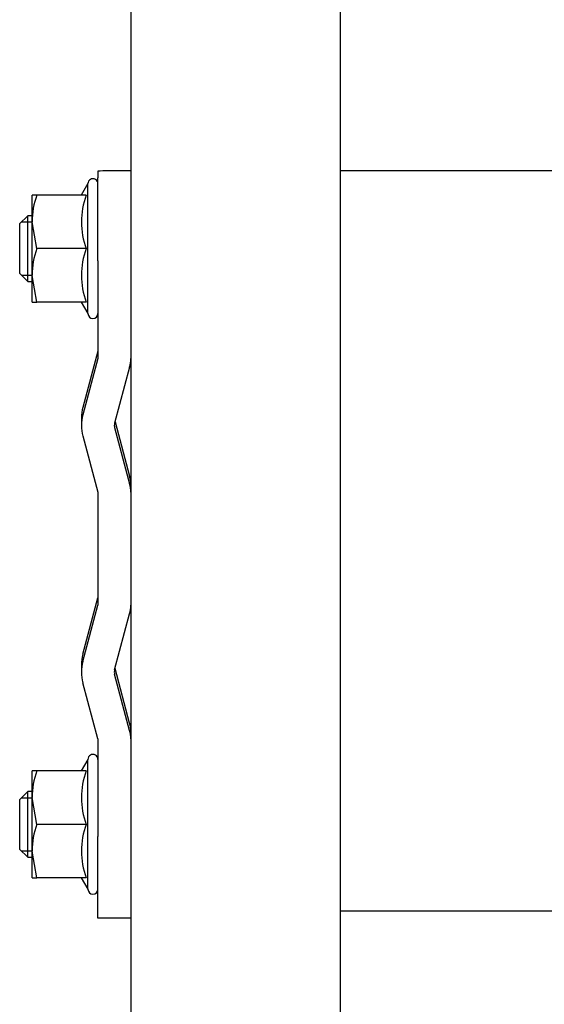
# Model space of a CAD drawing. Header units: centimetres. Extents: x 0 to 55409, y -2708 to 14680.
# Tile 141 of 215: x 50614.08 to 50620.45, y 4896.26 to 4908.23. Entities that reach past the tile are written whole.
import ezdxf

# ---------------------------------------------------------------- set-up
doc = ezdxf.new("R2010")
doc.units = ezdxf.units.CM
doc.header["$LTSCALE"] = 0.01
doc.layers.add('A-konstrukcja', color=7, linetype='Continuous')

# ---------------------------------------------------------------- blocks, each defined once
blk = doc.blocks.new('A$7E8814B27261F1')
at = {"color": 7, "linetype": 'Continuous'}
for p, q in [((3835.2, 4463.5), (3834.2, 4462.5)), ((3834.97, 4463.27), (3834.97, 4462)), ((3841.2, 4463.5), (3835.2, 4463.5)), ((3842.2, 4462.5), (3841.2, 4463.5)), ((3841.44, 4463.27), (3841.44, 4462)), ((3905.2, 4463.5), (3904.2, 4462.5)), ((3904.97, 4463.27), (3904.97, 4462)), ((3911.2, 4463.5), (3905.2, 4463.5)), ((3912.2, 4462.5), (3911.2, 4463.5)), ((3911.44, 4463.27), (3911.44, 4462)), ((3831.7, 4462), (3831.7, 4461.42)), ((3831.7, 4461.42), (3834.95, 4462)), ((3831.7, 4462), (3834.95, 4462)), ((3834.2, 4462.5), (3842.2, 4462.5)), ((3834.2, 4462.5), (3834.2, 4462)), ((3834.95, 4462), (3841.45, 4462)), ((3838.2, 4461.42), (3841.45, 4462)), ((3841.45, 4462), (3844.7, 4462)), ((3842.2, 4462), (3842.2, 4462.5)), ((3844.7, 4461.42), (3844.7, 4462)), ((3901.7, 4462), (3901.7, 4461.42)), ((3901.7, 4461.42), (3904.95, 4462)), ((3901.7, 4462), (3904.95, 4462)), ((3904.2, 4462.5), (3912.2, 4462.5)), ((3904.2, 4462.5), (3904.2, 4462)), ((3904.95, 4462), (3911.45, 4462)), ((3908.2, 4461.42), (3911.45, 4462)), ((3911.45, 4462), (3914.7, 4462)), ((3912.2, 4462), (3912.2, 4462.5)), ((3914.7, 4461.42), (3914.7, 4462)), ((3831.7, 4455.43), (3831.7, 4461.42)), ((3838.2, 4455.43), (3838.2, 4461.42)), ((3844.7, 4455.43), (3844.7, 4461.42)), ((3901.7, 4455.43), (3901.7, 4461.42)), ((3908.2, 4455.43), (3908.2, 4461.42)), ((3914.7, 4455.43), (3914.7, 4461.42)), ((3831.7, 4456.01), (3830.3, 4455.2)), ((3846.1, 4455.2), (3844.7, 4456.01)), ((3857.61, 4456), (3856.71, 4456)), ((3887.61, 4456), (3886.71, 4456)), ((3901.7, 4456.01), (3900.3, 4455.2)), ((3916.1, 4455.2), (3914.7, 4456.01)), ((3830.3, 4455.2), (3846.1, 4455.2)), ((3848.59, 4454), (3855.42, 4455.83)), ((3858, 4455.83), (3864.83, 4454)), ((3858.9, 4455.83), (3865.73, 4454)), ((3885.42, 4455.83), (3878.59, 4454)), ((3894.83, 4454), (3888, 4455.83)), ((3895.73, 4454), (3888.9, 4455.83)), ((3900.3, 4455.2), (3916.1, 4455.2)), ((3826.8, 4454), (3836.71, 4454)), ((3826.8, 4450), (3826.8, 4454)), ((3848.59, 4454), (3836.71, 4454)), ((3878.59, 4454), (3864.83, 4454)), ((3906.71, 4454), (3894.83, 4454)), ((3906.71, 4454), (3916.8, 4454)), ((3917.62, 4454), (3916.8, 4454)), ((3849.62, 4450.14), (3856.45, 4451.97)), ((3850.52, 4450.14), (3857.16, 4451.91)), ((3856.97, 4451.97), (3863.8, 4450.14)), ((3886.45, 4451.97), (3879.62, 4450.14)), ((3887.16, 4451.91), (3880.52, 4450.14)), ((3893.8, 4450.14), (3886.97, 4451.97)), ((4186.6, 4450), (711.34, 4450)), ((3849.49, 4450), (3849.49, 4450)), ((3879.49, 4450), (3879.49, 4450)), ((711.34, 4424.5), (4186.6, 4424.5)), ((3827.65, 4387), (3827.65, 4424.5)), ((3917.64, 4387), (3917.64, 4424.5)), ((3917.68, 4387), (3917.68, 4424.5))]:
    blk.add_line(p, q, dxfattribs=at)
for centre, radius, start, end in [((3834.84, 4451.97), 10.03, 70.3966, 89.3472), ((3841.34, 4451.97), 10.03, 70.3966, 89.3472), ((3904.84, 4451.97), 10.03, 70.3966, 89.3472), ((3911.34, 4451.97), 10.03, 70.3966, 89.3472), ((3834.95, 4446.54), 9.46, 69.9158, 110.0842), ((3841.45, 4446.54), 9.46, 69.9158, 110.0842), ((3856.71, 4451), 5, 74.9995, 105.0005), ((3857.61, 4451), 5, 74.9995, 90), ((3886.71, 4451), 5, 74.9995, 105.0005), ((3887.61, 4451), 5, 74.9995, 90), ((3904.95, 4446.54), 9.46, 69.9158, 110.0842), ((3911.45, 4446.54), 9.46, 69.9158, 110.0842), ((3830.3, 4454.6), 0.6, 90, 270), ((3846.1, 4454.6), 0.6, 270, 90), ((3900.3, 4454.6), 0.6, 90, 270), ((3916.1, 4454.6), 0.6, 270, 90), ((3856.71, 4451), 1, 74.9995, 105.0005), ((3886.71, 4451), 1, 74.9995, 105.0005), ((3848.59, 4454), 4, 270, 285.0005), ((3849.49, 4454), 4, 270, 285.0005), ((3864.83, 4454), 4, 254.9995, 270), ((3878.59, 4454), 4, 270, 285.0005), ((3879.49, 4454), 4, 270, 285.0005), ((3894.83, 4454), 4, 254.9995, 270)]:
    blk.add_arc(centre, radius, start, end, dxfattribs=at)
blk.add_ellipse((3917.62, 4447), major_axis=(0, -7), ratio=0.008727, start_param=2.013707, end_param=3.141593, dxfattribs=at)

msp = doc.modelspace()

# ---------------------------------------------------------------- block references
at = {"layer": 'A-konstrukcja', "xscale": 0.1, "yscale": 0.1, "zscale": 0.1, "rotation": 89.99999999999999}
msp.add_blockref('A$7E8814B27261F1', (51060.429, 4514.625), dxfattribs=at)

doc.saveas('drawing.dxf')
